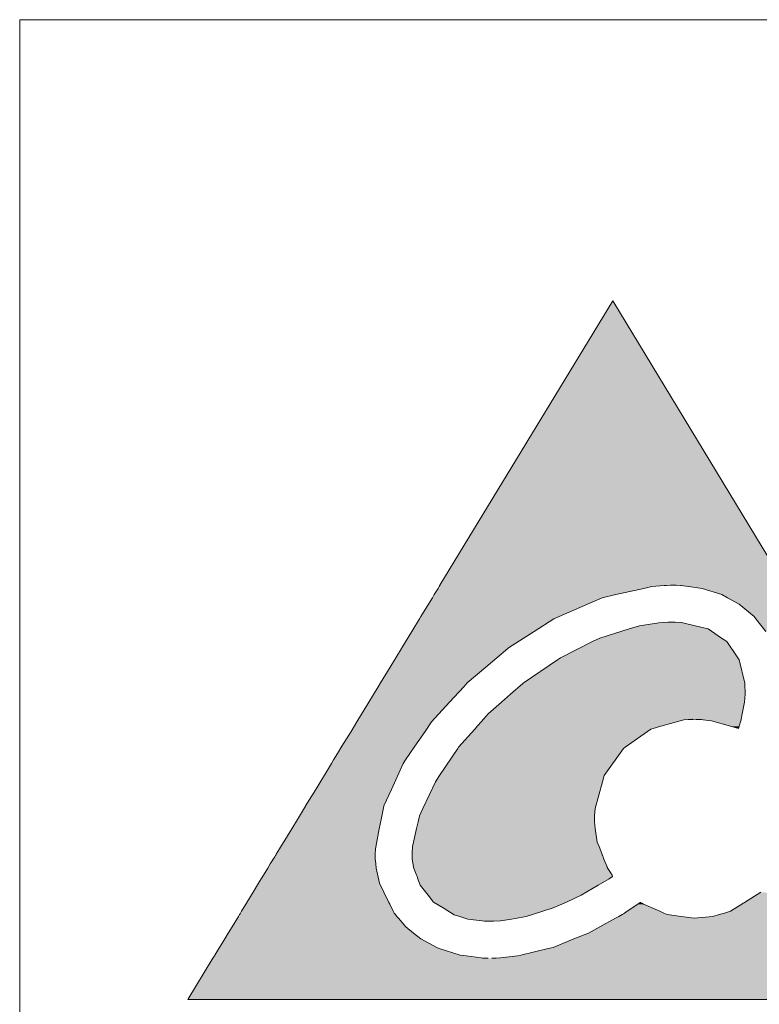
# Model space of a CAD drawing. Header units: inches. Extents: x -123 to 4816, y -2998 to 548.
# Tile 63 of 148: x 1245 to 1269, y -2841 to -2808. Entities that reach past the tile are written whole.
import ezdxf

# ---------------------------------------------------------------- set-up
doc = ezdxf.new("R2010")
doc.units = ezdxf.units.IN
doc.header["$MEASUREMENT"] = 0
doc.layers.get('0').update_dxf_attribs({"lineweight": 0})

# ---------------------------------------------------------------- blocks, each defined once
blk = doc.blocks.new('*U146')
at = {"linetype": 'Continuous'}
for p, q in [((64.3051, 93.1945), (64.1774, 93.1753)), ((64.3321, 93.1961), (64.3051, 93.1945)), ((64.3675, 93.1982), (64.3321, 93.1961)), ((64.3897, 93.1985), (64.3675, 93.1982)), ((64.394, 93.1986), (64.3897, 93.1985)), ((64.394, 93.1986), (64.394, 93.1986)), ((64.394, 93.1986), (64.3947, 93.1986)), ((64.3947, 93.1986), (64.3976, 93.1986)), ((64.3976, 93.1986), (64.3986, 93.1986)), ((64.3986, 93.1986), (64.4065, 93.1985)), ((64.4065, 93.1985), (64.4133, 93.1982)), ((64.4133, 93.1982), (64.4588, 93.1961)), ((64.4588, 93.1961), (64.4656, 93.1945)), ((64.4656, 93.1945), (64.5453, 93.1753)), ((64.1094, 93.1542), (63.916, 93.0943)), ((64.1774, 93.1753), (64.1094, 93.1542)), ((64.5453, 93.1753), (64.6328, 93.1542)), ((64.6328, 93.1542), (64.7211, 93.0943)), ((63.8681, 93.0704), (63.6552, 92.964)), ((63.916, 93.0943), (63.8681, 93.0704)), ((64.7211, 93.0943), (64.7564, 93.0704)), ((64.7564, 93.0704), (64.828, 92.964)), ((63.6358, 92.9507), (63.4089, 92.7956)), ((63.6552, 92.964), (63.6358, 92.9507)), ((64.828, 92.964), (64.837, 92.9507)), ((64.837, 92.9507), (64.8748, 92.7956)), ((63.4059, 92.7935), (63.3257, 92.7228)), ((63.4089, 92.7956), (63.4059, 92.7935)), ((64.8748, 92.7956), (64.8749, 92.7935)), ((64.8749, 92.7935), (64.8766, 92.7228)), ((63.2649, 92.6691), (63.1781, 92.5924)), ((63.3257, 92.7228), (63.2649, 92.6691)), ((64.8726, 92.6691), (64.858, 92.5924)), ((64.8766, 92.7228), (64.8726, 92.6691)), ((63.1374, 92.5464), (63.1055, 92.5104)), ((63.1435, 92.5533), (63.1374, 92.5464)), ((63.1449, 92.5549), (63.1435, 92.5533)), ((63.1456, 92.5556), (63.1449, 92.5549)), ((63.1463, 92.5565), (63.1456, 92.5556)), ((63.1464, 92.5567), (63.1463, 92.5565)), ((63.1781, 92.5924), (63.1464, 92.5567)), ((64.447, 92.5464), (64.3193, 92.5104)), ((64.4714, 92.5533), (64.447, 92.5464)), ((64.4991, 92.5549), (64.4714, 92.5533)), ((64.5124, 92.5556), (64.4991, 92.5549)), ((64.5282, 92.5565), (64.5124, 92.5556)), ((64.5302, 92.5567), (64.5282, 92.5565)), ((64.5302, 92.5567), (64.5534, 92.5565)), ((64.5534, 92.5565), (64.5718, 92.5556)), ((64.5718, 92.5556), (64.5873, 92.5549)), ((64.5873, 92.5549), (64.5997, 92.5533)), ((64.5997, 92.5533), (64.6537, 92.5464)), ((64.6537, 92.5464), (64.7796, 92.5104)), ((64.8482, 92.5464), (64.8373, 92.5104)), ((64.8503, 92.5533), (64.8482, 92.5464)), ((64.8508, 92.5549), (64.8503, 92.5533)), ((64.851, 92.5556), (64.8508, 92.5549)), ((64.8512, 92.5565), (64.851, 92.5556)), ((64.858, 92.5924), (64.8512, 92.5567)), ((64.8512, 92.5567), (64.8512, 92.5565)), ((63.0891, 92.4919), (62.9824, 92.3715)), ((63.0931, 92.4964), (63.0891, 92.4919)), ((63.1055, 92.5104), (63.0931, 92.4964)), ((64.2534, 92.4919), (64.0838, 92.3715)), ((64.2697, 92.4964), (64.2534, 92.4919)), ((64.3193, 92.5104), (64.2697, 92.4964)), ((64.8331, 92.4964), (64.7796, 92.5104)), ((64.8373, 92.5104), (64.8331, 92.4964)), ((62.9775, 92.3641), (62.8566, 92.1843)), ((62.9824, 92.3715), (62.9775, 92.3641)), ((64.0735, 92.3641), (63.9457, 92.1843)), ((64.0838, 92.3715), (64.0735, 92.3641)), ((62.8286, 92.1427), (62.7464, 91.9665)), ((62.8566, 92.1843), (62.8286, 92.1427)), ((63.934, 92.1427), (63.8843, 91.9665)), ((63.9457, 92.1843), (63.934, 92.1427)), ((62.7464, 91.9665), (62.7244, 91.9194)), ((63.8843, 91.9665), (63.8816, 91.9194)), ((62.7152, 91.8794), (62.7046, 91.8335)), ((62.7218, 91.9078), (62.7152, 91.8794)), ((62.7244, 91.9194), (62.7218, 91.9078)), ((63.8816, 91.9194), (63.8809, 91.9078)), ((63.8809, 91.9078), (63.8812, 91.8794)), ((63.8812, 91.8794), (63.8842, 91.8335)), ((62.7046, 91.8335), (62.6841, 91.7447)), ((63.8842, 91.8335), (63.8994, 91.7447)), ((62.6773, 91.7151), (62.6754, 91.6686)), ((62.6841, 91.7447), (62.6773, 91.7151)), ((63.8994, 91.7447), (63.9109, 91.7151)), ((63.9109, 91.7151), (63.9292, 91.6686)), ((62.6754, 91.6686), (62.6755, 91.6612)), ((62.6755, 91.6612), (62.6755, 91.6589)), ((62.6755, 91.6589), (62.6755, 91.6543)), ((62.6755, 91.6543), (62.6758, 91.6442)), ((62.6758, 91.6442), (62.6763, 91.6323)), ((62.6763, 91.6323), (62.6835, 91.5812)), ((63.9292, 91.6686), (63.9321, 91.6612)), ((63.9321, 91.6612), (63.933, 91.6589)), ((63.933, 91.6589), (63.9348, 91.6543)), ((63.9348, 91.6543), (63.9388, 91.6442)), ((63.9388, 91.6442), (63.9435, 91.6323)), ((63.9435, 91.6323), (63.9635, 91.5812)), ((62.6835, 91.5812), (62.684, 91.5777)), ((62.684, 91.5777), (62.6968, 91.5439)), ((63.9635, 91.5812), (63.9656, 91.5777)), ((63.9656, 91.5777), (63.9859, 91.5439)), ((62.6968, 91.5439), (62.7037, 91.5259)), ((62.7037, 91.5259), (62.7074, 91.5161)), ((62.7074, 91.5161), (62.7131, 91.501)), ((62.7131, 91.501), (62.729, 91.459)), ((63.9772, 91.501), (63.9056, 91.459)), ((64.0001, 91.5161), (63.9772, 91.501)), ((63.9859, 91.5439), (63.998, 91.5259)), ((63.998, 91.5259), (64.0001, 91.5161)), ((62.729, 91.459), (62.7815, 91.3927)), ((63.9056, 91.459), (63.7924, 91.3927)), ((62.7815, 91.3927), (62.8167, 91.3483)), ((63.7924, 91.3927), (63.6947, 91.3483)), ((62.8167, 91.3483), (62.8798, 91.3089)), ((62.8798, 91.3089), (62.9531, 91.2632)), ((63.608, 91.3089), (63.4644, 91.2632)), ((63.6947, 91.3483), (63.608, 91.3089)), ((62.9531, 91.2632), (62.9908, 91.2519)), ((62.9908, 91.2519), (63.044, 91.2359)), ((63.044, 91.2359), (63.1391, 91.2238)), ((63.3325, 91.2359), (63.2598, 91.2238)), ((63.4288, 91.2519), (63.3325, 91.2359)), ((63.4644, 91.2632), (63.4288, 91.2519)), ((63.1391, 91.2238), (63.1529, 91.2221)), ((63.1529, 91.2221), (63.1868, 91.2212)), ((63.1911, 91.2212), (63.1868, 91.2212)), ((63.1915, 91.2212), (63.1911, 91.2212)), ((63.2136, 91.2221), (63.1915, 91.2212)), ((63.2598, 91.2238), (63.2136, 91.2221))]:
    blk.add_line(p, q, dxfattribs=at)
for points in [[(64.3051, 93.1945), (64.1774, 93.1753), (64.5453, 93.1753)], [(64.3321, 93.1961), (64.3051, 93.1945), (64.4656, 93.1945)], [(64.3675, 93.1982), (64.3321, 93.1961), (64.4588, 93.1961)], [(64.3897, 93.1985), (64.3675, 93.1982), (64.4133, 93.1982)], [(64.394, 93.1986), (64.3897, 93.1985), (64.4065, 93.1985)], [(64.394, 93.1986), (64.394, 93.1986), (64.394, 93.1986)], [(64.394, 93.1986), (64.394, 93.1986), (64.3947, 93.1986)], [(64.3947, 93.1986), (64.3947, 93.1986), (64.3976, 93.1986)], [(64.3976, 93.1986), (64.3976, 93.1986), (64.3986, 93.1986)], [(64.1094, 93.1542), (63.916, 93.0943), (64.7211, 93.0943)], [(64.1774, 93.1753), (64.1094, 93.1542), (64.6328, 93.1542)], [(63.8681, 93.0704), (63.6552, 92.964), (64.828, 92.964)], [(63.916, 93.0943), (63.8681, 93.0704), (64.7564, 93.0704)], [(63.6358, 92.9507), (63.4089, 92.7956), (64.8748, 92.7956)], [(63.6552, 92.964), (63.6358, 92.9507), (64.837, 92.9507)], [(63.4059, 92.7935), (63.3257, 92.7228), (64.8766, 92.7228)], [(63.4089, 92.7956), (63.4059, 92.7935), (64.8749, 92.7935)], [(63.2649, 92.6691), (63.1781, 92.5924), (64.858, 92.5924)], [(63.3257, 92.7228), (63.2649, 92.6691), (64.8726, 92.6691)], [(63.1374, 92.5464), (63.1055, 92.5104), (64.3193, 92.5104)], [(63.1435, 92.5533), (63.1374, 92.5464), (64.447, 92.5464)], [(63.1449, 92.5549), (63.1435, 92.5533), (64.4714, 92.5533)], [(63.1456, 92.5556), (63.1449, 92.5549), (64.4991, 92.5549)], [(63.1463, 92.5565), (63.1456, 92.5556), (64.5124, 92.5556)], [(63.1464, 92.5567), (63.1463, 92.5565), (64.5282, 92.5565)], [(63.1781, 92.5924), (63.1464, 92.5567), (64.8512, 92.5567)], [(64.5302, 92.5567), (64.5534, 92.5565), (64.8512, 92.5565)], [(64.5534, 92.5565), (64.5718, 92.5556), (64.851, 92.5556)], [(64.5718, 92.5556), (64.5873, 92.5549), (64.8508, 92.5549)], [(64.5873, 92.5549), (64.5997, 92.5533), (64.8503, 92.5533)], [(64.5997, 92.5533), (64.6537, 92.5464), (64.8482, 92.5464)], [(64.6537, 92.5464), (64.7796, 92.5104), (64.8373, 92.5104)], [(63.0891, 92.4919), (62.9824, 92.3715), (64.0838, 92.3715)], [(63.0931, 92.4964), (63.0891, 92.4919), (64.2534, 92.4919)], [(63.1055, 92.5104), (63.0931, 92.4964), (64.2697, 92.4964)], [(62.9775, 92.3641), (62.8566, 92.1843), (63.9457, 92.1843)], [(62.9824, 92.3715), (62.9775, 92.3641), (64.0735, 92.3641)], [(62.8286, 92.1427), (62.7464, 91.9665), (63.8843, 91.9665)], [(62.8566, 92.1843), (62.8286, 92.1427), (63.934, 92.1427)], [(62.7464, 91.9665), (62.7244, 91.9194), (63.8816, 91.9194)], [(62.7152, 91.8794), (62.7046, 91.8335), (63.8842, 91.8335)], [(62.7218, 91.9078), (62.7152, 91.8794), (63.8812, 91.8794)], [(62.7244, 91.9194), (62.7218, 91.9078), (63.8809, 91.9078)], [(62.7046, 91.8335), (62.6841, 91.7447), (63.8994, 91.7447)], [(62.6773, 91.7151), (62.6754, 91.6686), (63.9292, 91.6686)], [(62.6841, 91.7447), (62.6773, 91.7151), (63.9109, 91.7151)], [(62.6754, 91.6686), (62.6755, 91.6612), (63.9321, 91.6612)], [(62.6755, 91.6612), (62.6755, 91.6589), (63.933, 91.6589)], [(62.6755, 91.6589), (62.6755, 91.6543), (63.9348, 91.6543)], [(62.6755, 91.6543), (62.6758, 91.6442), (63.9388, 91.6442)], [(62.6758, 91.6442), (62.6763, 91.6323), (63.9435, 91.6323)], [(62.6763, 91.6323), (62.6835, 91.5812), (63.9635, 91.5812)], [(62.6835, 91.5812), (62.684, 91.5777), (63.9656, 91.5777)], [(62.684, 91.5777), (62.6968, 91.5439), (63.9859, 91.5439)], [(62.6968, 91.5439), (62.7037, 91.5259), (63.998, 91.5259)], [(62.7037, 91.5259), (62.7074, 91.5161), (64.0001, 91.5161)], [(62.7074, 91.5161), (62.7131, 91.501), (63.9772, 91.501)], [(62.7131, 91.501), (62.729, 91.459), (63.9056, 91.459)], [(62.729, 91.459), (62.7815, 91.3927), (63.7924, 91.3927)], [(62.7815, 91.3927), (62.8167, 91.3483), (63.6947, 91.3483)], [(62.8167, 91.3483), (62.8798, 91.3089), (63.608, 91.3089)], [(62.8798, 91.3089), (62.9531, 91.2632), (63.4644, 91.2632)], [(62.9531, 91.2632), (62.9908, 91.2519), (63.4288, 91.2519)], [(62.9908, 91.2519), (63.044, 91.2359), (63.3325, 91.2359)], [(63.044, 91.2359), (63.1391, 91.2238), (63.2598, 91.2238)], [(63.1391, 91.2238), (63.1529, 91.2221), (63.2136, 91.2221)], [(63.1529, 91.2221), (63.1868, 91.2212), (63.1915, 91.2212)]]:
    blk.add_solid(points, dxfattribs=at)
at = {"linetype": 'Continuous', "extrusion": (0, 0, -1)}
for points in [[(-64.3051, 93.1945), (-64.4656, 93.1945), (-64.5453, 93.1753)], [(-64.3321, 93.1961), (-64.4588, 93.1961), (-64.4656, 93.1945)], [(-64.3675, 93.1982), (-64.4133, 93.1982), (-64.4588, 93.1961)], [(-64.3897, 93.1985), (-64.4065, 93.1985), (-64.4133, 93.1982)], [(-64.394, 93.1986), (-64.3986, 93.1986), (-64.4065, 93.1985)], [(-64.1094, 93.1542), (-64.6328, 93.1542), (-64.7211, 93.0943)], [(-64.1774, 93.1753), (-64.5453, 93.1753), (-64.6328, 93.1542)], [(-63.8681, 93.0704), (-64.7564, 93.0704), (-64.828, 92.964)], [(-63.916, 93.0943), (-64.7211, 93.0943), (-64.7564, 93.0704)], [(-63.6358, 92.9507), (-64.837, 92.9507), (-64.8748, 92.7956)], [(-63.6552, 92.964), (-64.828, 92.964), (-64.837, 92.9507)], [(-63.4059, 92.7935), (-64.8749, 92.7935), (-64.8766, 92.7228)], [(-63.4089, 92.7956), (-64.8748, 92.7956), (-64.8749, 92.7935)], [(-63.2649, 92.6691), (-64.8726, 92.6691), (-64.858, 92.5924)], [(-63.3257, 92.7228), (-64.8766, 92.7228), (-64.8726, 92.6691)], [(-63.1374, 92.5464), (-64.447, 92.5464), (-64.3193, 92.5104)], [(-63.1435, 92.5533), (-64.4714, 92.5533), (-64.447, 92.5464)], [(-63.1449, 92.5549), (-64.4991, 92.5549), (-64.4714, 92.5533)], [(-63.1456, 92.5556), (-64.5124, 92.5556), (-64.4991, 92.5549)], [(-63.1463, 92.5565), (-64.5282, 92.5565), (-64.5124, 92.5556)], [(-63.1464, 92.5567), (-64.5302, 92.5567), (-64.5282, 92.5565)], [(-63.1781, 92.5924), (-64.858, 92.5924), (-64.8512, 92.5567)], [(-64.5302, 92.5567), (-64.8512, 92.5567), (-64.8512, 92.5565)], [(-64.5534, 92.5565), (-64.8512, 92.5565), (-64.851, 92.5556)], [(-64.5718, 92.5556), (-64.851, 92.5556), (-64.8508, 92.5549)], [(-64.5873, 92.5549), (-64.8508, 92.5549), (-64.8503, 92.5533)], [(-64.5997, 92.5533), (-64.8503, 92.5533), (-64.8482, 92.5464)], [(-64.6537, 92.5464), (-64.8482, 92.5464), (-64.8373, 92.5104)], [(-63.0891, 92.4919), (-64.2534, 92.4919), (-64.0838, 92.3715)], [(-63.0931, 92.4964), (-64.2697, 92.4964), (-64.2534, 92.4919)], [(-63.1055, 92.5104), (-64.3193, 92.5104), (-64.2697, 92.4964)], [(-64.7796, 92.5104), (-64.8373, 92.5104), (-64.8331, 92.4964)], [(-62.9775, 92.3641), (-64.0735, 92.3641), (-63.9457, 92.1843)], [(-62.9824, 92.3715), (-64.0838, 92.3715), (-64.0735, 92.3641)], [(-62.8286, 92.1427), (-63.934, 92.1427), (-63.8843, 91.9665)], [(-62.8566, 92.1843), (-63.9457, 92.1843), (-63.934, 92.1427)], [(-62.7464, 91.9665), (-63.8843, 91.9665), (-63.8816, 91.9194)], [(-62.7152, 91.8794), (-63.8812, 91.8794), (-63.8842, 91.8335)], [(-62.7218, 91.9078), (-63.8809, 91.9078), (-63.8812, 91.8794)], [(-62.7244, 91.9194), (-63.8816, 91.9194), (-63.8809, 91.9078)], [(-62.7046, 91.8335), (-63.8842, 91.8335), (-63.8994, 91.7447)], [(-62.6773, 91.7151), (-63.9109, 91.7151), (-63.9292, 91.6686)], [(-62.6841, 91.7447), (-63.8994, 91.7447), (-63.9109, 91.7151)], [(-62.6754, 91.6686), (-63.9292, 91.6686), (-63.9321, 91.6612)], [(-62.6755, 91.6612), (-63.9321, 91.6612), (-63.933, 91.6589)], [(-62.6755, 91.6589), (-63.933, 91.6589), (-63.9348, 91.6543)], [(-62.6755, 91.6543), (-63.9348, 91.6543), (-63.9388, 91.6442)], [(-62.6758, 91.6442), (-63.9388, 91.6442), (-63.9435, 91.6323)], [(-62.6763, 91.6323), (-63.9435, 91.6323), (-63.9635, 91.5812)], [(-62.6835, 91.5812), (-63.9635, 91.5812), (-63.9656, 91.5777)], [(-62.684, 91.5777), (-63.9656, 91.5777), (-63.9859, 91.5439)], [(-62.6968, 91.5439), (-63.9859, 91.5439), (-63.998, 91.5259)], [(-62.7037, 91.5259), (-63.998, 91.5259), (-64.0001, 91.5161)], [(-62.7074, 91.5161), (-64.0001, 91.5161), (-63.9772, 91.501)], [(-62.7131, 91.501), (-63.9772, 91.501), (-63.9056, 91.459)], [(-62.729, 91.459), (-63.9056, 91.459), (-63.7924, 91.3927)], [(-62.7815, 91.3927), (-63.7924, 91.3927), (-63.6947, 91.3483)], [(-62.8167, 91.3483), (-63.6947, 91.3483), (-63.608, 91.3089)], [(-62.8798, 91.3089), (-63.608, 91.3089), (-63.4644, 91.2632)], [(-62.9531, 91.2632), (-63.4644, 91.2632), (-63.4288, 91.2519)], [(-62.9908, 91.2519), (-63.4288, 91.2519), (-63.3325, 91.2359)], [(-63.044, 91.2359), (-63.3325, 91.2359), (-63.2598, 91.2238)], [(-63.1391, 91.2238), (-63.2598, 91.2238), (-63.2136, 91.2221)], [(-63.1529, 91.2221), (-63.2136, 91.2221), (-63.1915, 91.2212)], [(-63.1868, 91.2212), (-63.1915, 91.2212), (-63.1911, 91.2212)]]:
    blk.add_solid(points, dxfattribs=at)
blk = doc.blocks.new('*U147')
at = {"linetype": 'Continuous'}
for p, q in [((64.0027, 95.3234), (62.8588, 93.4431)), ((65.1409, 93.4431), (64.0027, 95.3234)), ((62.8577, 93.4414), (62.8537, 93.4348)), ((62.858, 93.4419), (62.8577, 93.4414)), ((62.8586, 93.4428), (62.858, 93.4419)), ((62.8587, 93.4429), (62.8586, 93.4429)), ((62.8586, 93.4429), (62.8586, 93.4428)), ((62.8588, 93.4431), (62.8587, 93.4431)), ((62.8587, 93.4431), (62.8587, 93.443)), ((62.8587, 93.443), (62.8587, 93.4429)), ((62.8588, 93.4431), (62.8588, 93.4431)), ((64.3421, 93.4414), (64.2596, 93.4348)), ((64.3576, 93.4419), (64.3421, 93.4414)), ((64.3834, 93.4428), (64.3576, 93.4419)), ((64.3918, 93.4429), (64.3834, 93.4428)), ((64.3924, 93.4429), (64.3918, 93.4429)), ((64.3938, 93.443), (64.3924, 93.4429)), ((64.3955, 93.4431), (64.3938, 93.443)), ((64.3973, 93.4431), (64.3955, 93.4431)), ((64.3984, 93.4431), (64.3973, 93.4431)), ((64.3984, 93.4431), (64.3998, 93.4431)), ((64.3998, 93.4431), (64.4115, 93.4431)), ((64.4115, 93.4431), (64.4129, 93.443)), ((64.4129, 93.443), (64.4155, 93.4429)), ((64.4155, 93.4429), (64.4172, 93.4429)), ((64.4172, 93.4429), (64.4213, 93.4428)), ((64.4213, 93.4428), (64.4492, 93.4419)), ((64.4492, 93.4419), (64.453, 93.4414)), ((64.453, 93.4414), (64.5026, 93.4348)), ((62.8212, 93.3813), (62.8087, 93.3608)), ((62.8464, 93.4228), (62.8212, 93.3813)), ((62.8537, 93.4348), (62.8464, 93.4228)), ((64.0224, 93.3813), (63.9311, 93.3608)), ((64.2062, 93.4228), (64.0224, 93.3813)), ((64.2596, 93.4348), (64.2062, 93.4228)), ((64.5026, 93.4348), (64.5928, 93.4228)), ((64.5928, 93.4228), (64.7231, 93.3813)), ((64.7231, 93.3813), (64.761, 93.3608)), ((62.7832, 93.3188), (62.7331, 93.2366)), ((62.8087, 93.3608), (62.7832, 93.3188)), ((63.8356, 93.3188), (63.6482, 93.2366)), ((63.9311, 93.3608), (63.8356, 93.3188)), ((64.761, 93.3608), (64.8382, 93.3188)), ((64.8382, 93.3188), (64.9358, 93.2366)), ((62.7236, 93.2209), (62.6729, 93.1376)), ((62.7331, 93.2366), (62.7236, 93.2209)), ((63.6124, 93.2209), (63.4823, 93.1376)), ((63.6482, 93.2366), (63.6124, 93.2209)), ((64.9358, 93.2366), (64.9482, 93.2209)), ((64.9482, 93.2209), (65.0137, 93.1376)), ((62.6729, 93.1376), (62.6067, 93.0288)), ((63.4823, 93.1376), (63.3123, 93.0288)), ((62.6045, 93.0252), (62.5298, 92.9023)), ((62.6067, 93.0288), (62.6045, 93.0252)), ((63.308, 93.0252), (63.1629, 92.9023)), ((63.3123, 93.0288), (63.308, 93.0252)), ((62.5298, 92.9023), (62.4664, 92.7981)), ((63.1629, 92.9023), (63.0398, 92.7981)), ((62.4664, 92.7981), (62.4504, 92.7718)), ((63.0398, 92.7981), (63.0158, 92.7718)), ((62.4504, 92.7718), (62.3883, 92.6698)), ((63.0158, 92.7718), (62.9229, 92.6698)), ((62.3883, 92.6698), (62.309, 92.5394)), ((62.9229, 92.6698), (62.8041, 92.5394)), ((62.309, 92.5394), (62.2709, 92.4768)), ((62.8041, 92.5394), (62.7612, 92.4768)), ((62.2709, 92.4768), (62.2112, 92.3787)), ((62.7612, 92.4768), (62.694, 92.3787)), ((62.2112, 92.3787), (62.1816, 92.33)), ((62.694, 92.3787), (62.6606, 92.33)), ((62.1558, 92.2876), (62.1416, 92.2643)), ((62.1816, 92.33), (62.1558, 92.2876)), ((62.6316, 92.2876), (62.6157, 92.2643)), ((62.6606, 92.33), (62.6316, 92.2876)), ((62.1416, 92.2643), (62.0375, 92.0931)), ((62.6157, 92.2643), (62.5381, 92.0931)), ((62.0375, 92.0931), (61.9708, 91.9836)), ((62.5381, 92.0931), (62.4884, 91.9836)), ((61.9695, 91.9814), (61.9361, 91.9265)), ((61.9708, 91.9836), (61.9695, 91.9814)), ((62.4874, 91.9814), (62.4767, 91.9265)), ((62.4884, 91.9836), (62.4874, 91.9814)), ((61.917, 91.8951), (61.8787, 91.8321)), ((61.9361, 91.9265), (61.917, 91.8951)), ((62.4705, 91.8951), (62.4582, 91.8321)), ((62.4767, 91.9265), (62.4705, 91.8951)), ((61.8787, 91.8321), (61.8053, 91.7115)), ((62.4582, 91.8321), (62.4345, 91.7115)), ((61.7978, 91.6992), (61.7767, 91.6644)), ((61.8053, 91.7115), (61.7978, 91.6992)), ((62.4321, 91.6992), (62.431, 91.6644)), ((62.4345, 91.7115), (62.4321, 91.6992)), ((61.7495, 91.6197), (61.7375, 91.6)), ((61.757, 91.6321), (61.7495, 91.6197)), ((61.7662, 91.6473), (61.757, 91.6321)), ((61.771, 91.6551), (61.7662, 91.6473)), ((61.7735, 91.6592), (61.771, 91.6551)), ((61.7747, 91.6612), (61.7735, 91.6592)), ((61.7767, 91.6644), (61.7747, 91.6612)), ((62.431, 91.6644), (62.431, 91.6612)), ((62.431, 91.6612), (62.431, 91.6592)), ((62.431, 91.6592), (62.431, 91.6551)), ((62.431, 91.6551), (62.4311, 91.6473)), ((62.4311, 91.6473), (62.4316, 91.6321)), ((62.4316, 91.6321), (62.4323, 91.6197)), ((62.4323, 91.6197), (62.4342, 91.6)), ((61.7203, 91.5717), (61.6602, 91.4729)), ((61.7375, 91.6), (61.7203, 91.5717)), ((62.4342, 91.6), (62.437, 91.5717)), ((62.437, 91.5717), (62.4588, 91.4729)), ((61.6602, 91.4729), (61.6234, 91.4125)), ((62.4588, 91.4729), (62.4886, 91.4125)), ((61.6234, 91.4125), (61.5826, 91.3454)), ((62.4886, 91.4125), (62.5217, 91.3454)), ((64.9806, 91.4125), (64.873, 91.3454)), ((61.5755, 91.3337), (61.5472, 91.2873)), ((61.5794, 91.3401), (61.5755, 91.3337)), ((61.5797, 91.3407), (61.5794, 91.3401)), ((61.5814, 91.3434), (61.5797, 91.3407)), ((61.5822, 91.3448), (61.5814, 91.3434)), ((61.5826, 91.3454), (61.5822, 91.3448)), ((62.5217, 91.3454), (62.522, 91.3448)), ((62.522, 91.3448), (62.5227, 91.3434)), ((62.5227, 91.3434), (62.524, 91.3407)), ((62.524, 91.3407), (62.5243, 91.3401)), ((62.5243, 91.3401), (62.5274, 91.3337)), ((62.5274, 91.3337), (62.5504, 91.2873)), ((64.1674, 91.3337), (64.097, 91.2873)), ((64.177, 91.3401), (64.1674, 91.3337)), ((64.1779, 91.3407), (64.177, 91.3401)), ((64.1815, 91.3434), (64.1779, 91.3407)), ((64.1833, 91.3448), (64.1815, 91.3434)), ((64.1842, 91.3454), (64.1833, 91.3448)), ((64.1853, 91.3448), (64.1842, 91.3454)), ((64.1853, 91.3448), (64.1876, 91.3434)), ((64.1876, 91.3434), (64.1921, 91.3407)), ((64.1921, 91.3407), (64.1932, 91.3401)), ((64.1932, 91.3401), (64.204, 91.3337)), ((64.204, 91.3337), (64.3123, 91.2873)), ((64.8543, 91.3337), (64.7797, 91.2873)), ((64.8644, 91.3401), (64.8543, 91.3337)), ((64.8654, 91.3407), (64.8644, 91.3401)), ((64.8698, 91.3434), (64.8654, 91.3407)), ((64.8719, 91.3448), (64.8698, 91.3434)), ((64.873, 91.3454), (64.8719, 91.3448)), ((61.5195, 91.2416), (61.4845, 91.1842)), ((61.5266, 91.2534), (61.5195, 91.2416)), ((61.5342, 91.2658), (61.5266, 91.2534)), ((61.5371, 91.2706), (61.5342, 91.2658)), ((61.5402, 91.2756), (61.5371, 91.2706)), ((61.5472, 91.2873), (61.5402, 91.2756)), ((62.5504, 91.2873), (62.5561, 91.2756)), ((62.5561, 91.2756), (62.5604, 91.2706)), ((62.5604, 91.2706), (62.5644, 91.2658)), ((62.5644, 91.2658), (62.575, 91.2534)), ((62.575, 91.2534), (62.5851, 91.2416)), ((62.5851, 91.2416), (62.634, 91.1842)), ((64.0194, 91.2416), (63.9156, 91.1842)), ((64.0407, 91.2534), (64.0194, 91.2416)), ((64.0631, 91.2658), (64.0407, 91.2534)), ((64.0717, 91.2706), (64.0631, 91.2658)), ((64.0794, 91.2756), (64.0717, 91.2706)), ((64.097, 91.2873), (64.0794, 91.2756)), ((64.3123, 91.2873), (64.3393, 91.2756)), ((64.3393, 91.2756), (64.3512, 91.2706)), ((64.3512, 91.2706), (64.3622, 91.2658)), ((64.3622, 91.2658), (64.4528, 91.2534)), ((64.4528, 91.2534), (64.5387, 91.2416)), ((64.6631, 91.2534), (64.5387, 91.2416)), ((64.7059, 91.2658), (64.6631, 91.2534)), ((64.7222, 91.2706), (64.7059, 91.2658)), ((64.7397, 91.2756), (64.7222, 91.2706)), ((64.7797, 91.2873), (64.7397, 91.2756)), ((61.4845, 91.1842), (61.4595, 91.1431)), ((62.634, 91.1842), (62.6849, 91.1431)), ((63.9156, 91.1842), (63.8413, 91.1431)), ((61.4359, 91.1042), (61.402, 91.0486)), ((61.4595, 91.1431), (61.4359, 91.1042)), ((62.6849, 91.1431), (62.733, 91.1042)), ((62.733, 91.1042), (62.8374, 91.0486)), ((63.7451, 91.1042), (63.6075, 91.0486)), ((63.8413, 91.1431), (63.7451, 91.1042)), ((61.397, 91.0403), (61.3705, 90.9967)), ((61.402, 91.0486), (61.397, 91.0403)), ((62.8374, 91.0486), (62.8529, 91.0403)), ((62.8529, 91.0403), (62.993, 90.9967)), ((63.5735, 91.0403), (63.3944, 90.9967)), ((63.6075, 91.0486), (63.5735, 91.0403)), ((61.3584, 90.9768), (61.1923, 90.7039)), ((61.3587, 90.9774), (61.3584, 90.9769)), ((61.3584, 90.9769), (61.3584, 90.9769)), ((61.3584, 90.9769), (61.3584, 90.9768)), ((61.359, 90.9779), (61.3587, 90.9774)), ((61.3598, 90.9791), (61.359, 90.9779)), ((61.3675, 90.9919), (61.3598, 90.9791)), ((61.3705, 90.9967), (61.3675, 90.9919)), ((62.993, 90.9967), (63.0313, 90.9919)), ((63.0313, 90.9919), (63.1324, 90.9791)), ((63.1324, 90.9791), (63.142, 90.9779)), ((63.142, 90.9779), (63.1537, 90.9774)), ((63.1537, 90.9774), (63.1768, 90.9769)), ((63.1768, 90.9769), (63.1774, 90.9769)), ((63.203, 90.9769), (63.201, 90.9769)), ((63.2164, 90.9774), (63.203, 90.9769)), ((63.2285, 90.9779), (63.2164, 90.9774)), ((63.2598, 90.9791), (63.2285, 90.9779)), ((63.3746, 90.9919), (63.2598, 90.9791)), ((63.3944, 90.9967), (63.3746, 90.9919)), ((61.1923, 90.7039), (66.7991, 90.7039))]:
    blk.add_line(p, q, dxfattribs=at)
for points in [[(64.0027, 95.3234), (62.8588, 93.4431), (65.1409, 93.4431)], [(62.8577, 93.4414), (62.8537, 93.4348), (64.2596, 93.4348)], [(62.858, 93.4419), (62.8577, 93.4414), (64.3421, 93.4414)], [(62.8586, 93.4428), (62.858, 93.4419), (64.3576, 93.4419)], [(62.8587, 93.4429), (62.8586, 93.4429), (64.3918, 93.4429)], [(62.8586, 93.4429), (62.8586, 93.4428), (64.3834, 93.4428)], [(62.8588, 93.4431), (62.8587, 93.4431), (64.3955, 93.4431)], [(62.8587, 93.4431), (62.8587, 93.443), (64.3938, 93.443)], [(62.8587, 93.443), (62.8587, 93.4429), (64.3924, 93.4429)], [(62.8588, 93.4431), (62.8588, 93.4431), (64.3973, 93.4431)], [(64.3984, 93.4431), (64.3998, 93.4431), (65.1409, 93.4431)], [(64.3998, 93.4431), (64.4115, 93.4431), (65.1409, 93.4431)], [(64.4115, 93.4431), (64.4129, 93.443), (65.141, 93.443)], [(64.4129, 93.443), (64.4155, 93.4429), (65.141, 93.4429)], [(64.4155, 93.4429), (64.4172, 93.4429), (65.1411, 93.4429)], [(64.4172, 93.4429), (64.4213, 93.4428), (65.1411, 93.4428)], [(64.4213, 93.4428), (64.4492, 93.4419), (65.1416, 93.4419)], [(64.4492, 93.4419), (64.453, 93.4414), (65.142, 93.4414)], [(64.453, 93.4414), (64.5026, 93.4348), (65.1459, 93.4348)], [(62.8212, 93.3813), (62.8087, 93.3608), (63.9311, 93.3608)], [(62.8464, 93.4228), (62.8212, 93.3813), (64.0224, 93.3813)], [(62.8537, 93.4348), (62.8464, 93.4228), (64.2062, 93.4228)], [(64.5026, 93.4348), (64.5928, 93.4228), (65.1532, 93.4228)], [(64.5928, 93.4228), (64.7231, 93.3813), (65.1783, 93.3813)], [(64.7231, 93.3813), (64.761, 93.3608), (65.1908, 93.3608)], [(62.7832, 93.3188), (62.7331, 93.2366), (63.6482, 93.2366)], [(62.8087, 93.3608), (62.7832, 93.3188), (63.8356, 93.3188)], [(64.761, 93.3608), (64.8382, 93.3188), (65.2161, 93.3188)], [(64.8382, 93.3188), (64.9358, 93.2366), (65.2659, 93.2366)], [(62.7236, 93.2209), (62.6729, 93.1376), (63.4823, 93.1376)], [(62.7331, 93.2366), (62.7236, 93.2209), (63.6124, 93.2209)], [(64.9358, 93.2366), (64.9482, 93.2209), (65.2755, 93.2209)], [(64.9482, 93.2209), (65.0137, 93.1376), (65.3258, 93.1376)], [(62.6729, 93.1376), (62.6067, 93.0288), (63.3123, 93.0288)], [(62.6045, 93.0252), (62.5298, 92.9023), (63.1629, 92.9023)], [(62.6067, 93.0288), (62.6045, 93.0252), (63.308, 93.0252)], [(62.5298, 92.9023), (62.4664, 92.7981), (63.0398, 92.7981)], [(62.4664, 92.7981), (62.4504, 92.7718), (63.0158, 92.7718)], [(62.4504, 92.7718), (62.3883, 92.6698), (62.9229, 92.6698)], [(62.3883, 92.6698), (62.309, 92.5394), (62.8041, 92.5394)], [(62.309, 92.5394), (62.2709, 92.4768), (62.7612, 92.4768)], [(62.2709, 92.4768), (62.2112, 92.3787), (62.694, 92.3787)], [(62.2112, 92.3787), (62.1816, 92.33), (62.6606, 92.33)], [(62.1558, 92.2876), (62.1416, 92.2643), (62.6157, 92.2643)], [(62.1816, 92.33), (62.1558, 92.2876), (62.6316, 92.2876)], [(62.1416, 92.2643), (62.0375, 92.0931), (62.5381, 92.0931)], [(62.0375, 92.0931), (61.9708, 91.9836), (62.4884, 91.9836)], [(61.9695, 91.9814), (61.9361, 91.9265), (62.4767, 91.9265)], [(61.9708, 91.9836), (61.9695, 91.9814), (62.4874, 91.9814)], [(61.917, 91.8951), (61.8787, 91.8321), (62.4582, 91.8321)], [(61.9361, 91.9265), (61.917, 91.8951), (62.4705, 91.8951)], [(61.8787, 91.8321), (61.8053, 91.7115), (62.4345, 91.7115)], [(61.7978, 91.6992), (61.7767, 91.6644), (62.431, 91.6644)], [(61.8053, 91.7115), (61.7978, 91.6992), (62.4321, 91.6992)], [(61.7495, 91.6197), (61.7375, 91.6), (62.4342, 91.6)], [(61.757, 91.6321), (61.7495, 91.6197), (62.4323, 91.6197)], [(61.7662, 91.6473), (61.757, 91.6321), (62.4316, 91.6321)], [(61.771, 91.6551), (61.7662, 91.6473), (62.4311, 91.6473)], [(61.7735, 91.6592), (61.771, 91.6551), (62.431, 91.6551)], [(61.7747, 91.6612), (61.7735, 91.6592), (62.431, 91.6592)], [(61.7767, 91.6644), (61.7747, 91.6612), (62.431, 91.6612)], [(61.7203, 91.5717), (61.6602, 91.4729), (62.4588, 91.4729)], [(61.7375, 91.6), (61.7203, 91.5717), (62.437, 91.5717)], [(61.6602, 91.4729), (61.6234, 91.4125), (62.4886, 91.4125)], [(61.6234, 91.4125), (61.5826, 91.3454), (62.5217, 91.3454)], [(64.9806, 91.4125), (64.873, 91.3454), (66.4107, 91.3454)], [(61.5755, 91.3337), (61.5472, 91.2873), (62.5504, 91.2873)], [(61.5794, 91.3401), (61.5755, 91.3337), (62.5274, 91.3337)], [(61.5797, 91.3407), (61.5794, 91.3401), (62.5243, 91.3401)], [(61.5814, 91.3434), (61.5797, 91.3407), (62.524, 91.3407)], [(61.5822, 91.3448), (61.5814, 91.3434), (62.5227, 91.3434)], [(61.5826, 91.3454), (61.5822, 91.3448), (62.522, 91.3448)], [(64.1674, 91.3337), (64.097, 91.2873), (64.3123, 91.2873)], [(64.177, 91.3401), (64.1674, 91.3337), (64.204, 91.3337)], [(64.1779, 91.3407), (64.177, 91.3401), (64.1932, 91.3401)], [(64.1815, 91.3434), (64.1779, 91.3407), (64.1921, 91.3407)], [(64.1833, 91.3448), (64.1815, 91.3434), (64.1876, 91.3434)], [(64.1842, 91.3454), (64.1833, 91.3448), (64.1853, 91.3448)], [(64.8543, 91.3337), (64.7797, 91.2873), (66.4459, 91.2873)], [(64.8644, 91.3401), (64.8543, 91.3337), (66.4178, 91.3337)], [(64.8654, 91.3407), (64.8644, 91.3401), (66.414, 91.3401)], [(64.8698, 91.3434), (64.8654, 91.3407), (66.4136, 91.3407)], [(64.8719, 91.3448), (64.8698, 91.3434), (66.4119, 91.3434)], [(64.873, 91.3454), (64.8719, 91.3448), (66.4111, 91.3448)], [(61.5195, 91.2416), (61.4845, 91.1842), (62.634, 91.1842)], [(61.5266, 91.2534), (61.5195, 91.2416), (62.5851, 91.2416)], [(61.5342, 91.2658), (61.5266, 91.2534), (62.575, 91.2534)], [(61.5371, 91.2706), (61.5342, 91.2658), (62.5644, 91.2658)], [(61.5402, 91.2756), (61.5371, 91.2706), (62.5604, 91.2706)], [(61.5472, 91.2873), (61.5402, 91.2756), (62.5561, 91.2756)], [(64.0194, 91.2416), (63.9156, 91.1842), (66.5083, 91.1842)], [(64.0407, 91.2534), (64.0194, 91.2416), (64.5387, 91.2416)], [(64.0631, 91.2658), (64.0407, 91.2534), (64.4528, 91.2534)], [(64.0717, 91.2706), (64.0631, 91.2658), (64.3622, 91.2658)], [(64.0794, 91.2756), (64.0717, 91.2706), (64.3512, 91.2706)], [(64.097, 91.2873), (64.0794, 91.2756), (64.3393, 91.2756)], [(64.6631, 91.2534), (64.5387, 91.2416), (66.4735, 91.2416)], [(64.7059, 91.2658), (64.6631, 91.2534), (66.4664, 91.2534)], [(64.7222, 91.2706), (64.7059, 91.2658), (66.4589, 91.2658)], [(64.7397, 91.2756), (64.7222, 91.2706), (66.456, 91.2706)], [(64.7797, 91.2873), (64.7397, 91.2756), (66.453, 91.2756)], [(61.4845, 91.1842), (61.4595, 91.1431), (62.6849, 91.1431)], [(63.9156, 91.1842), (63.8413, 91.1431), (66.5332, 91.1431)], [(61.4359, 91.1042), (61.402, 91.0486), (62.8374, 91.0486)], [(61.4595, 91.1431), (61.4359, 91.1042), (62.733, 91.1042)], [(63.7451, 91.1042), (63.6075, 91.0486), (66.5904, 91.0486)], [(63.8413, 91.1431), (63.7451, 91.1042), (66.5567, 91.1042)], [(61.397, 91.0403), (61.3705, 90.9967), (62.993, 90.9967)], [(61.402, 91.0486), (61.397, 91.0403), (62.8529, 91.0403)], [(63.5735, 91.0403), (63.3944, 90.9967), (66.6218, 90.9967)], [(63.6075, 91.0486), (63.5735, 91.0403), (66.5954, 91.0403)], [(61.3584, 90.9768), (61.1923, 90.7039), (66.7991, 90.7039)], [(61.3587, 90.9774), (61.3584, 90.9769), (63.1768, 90.9769)], [(61.3584, 90.9769), (61.3584, 90.9769), (63.1774, 90.9769)], [(61.3584, 90.9769), (61.3584, 90.9768), (63.1893, 90.9768)], [(61.359, 90.9779), (61.3587, 90.9774), (63.1537, 90.9774)], [(61.3598, 90.9791), (61.359, 90.9779), (63.142, 90.9779)], [(61.3675, 90.9919), (61.3598, 90.9791), (63.1324, 90.9791)], [(61.3705, 90.9967), (61.3675, 90.9919), (63.0313, 90.9919)], [(63.201, 90.9769), (63.1893, 90.9768), (66.6338, 90.9768)], [(63.203, 90.9769), (63.201, 90.9769), (66.6338, 90.9769)], [(63.2164, 90.9774), (63.203, 90.9769), (66.6338, 90.9769)], [(63.2285, 90.9779), (63.2164, 90.9774), (66.6335, 90.9774)], [(63.2598, 90.9791), (63.2285, 90.9779), (66.6332, 90.9779)], [(63.3746, 90.9919), (63.2598, 90.9791), (66.6324, 90.9791)], [(63.3944, 90.9967), (63.3746, 90.9919), (66.6247, 90.9919)], [(61.1923, 90.7039), (61.1923, 90.7039), (66.7991, 90.7039)]]:
    blk.add_solid(points, dxfattribs=at)
at = {"linetype": 'Continuous', "extrusion": (0, 0, -1)}
for points in [[(-62.8577, 93.4414), (-64.3421, 93.4414), (-64.2596, 93.4348)], [(-62.858, 93.4419), (-64.3576, 93.4419), (-64.3421, 93.4414)], [(-62.8586, 93.4429), (-64.3918, 93.4429), (-64.3834, 93.4428)], [(-62.8586, 93.4428), (-64.3834, 93.4428), (-64.3576, 93.4419)], [(-62.8587, 93.4431), (-64.3955, 93.4431), (-64.3938, 93.443)], [(-62.8587, 93.443), (-64.3938, 93.443), (-64.3924, 93.4429)], [(-62.8587, 93.4429), (-64.3924, 93.4429), (-64.3918, 93.4429)], [(-62.8588, 93.4431), (-64.3984, 93.4431), (-64.3973, 93.4431)], [(-62.8588, 93.4431), (-64.3973, 93.4431), (-64.3955, 93.4431)], [(-64.3984, 93.4431), (-65.1409, 93.4431), (-65.1409, 93.4431)], [(-64.3998, 93.4431), (-65.1409, 93.4431), (-65.1409, 93.4431)], [(-64.4115, 93.4431), (-65.1409, 93.4431), (-65.141, 93.443)], [(-64.4129, 93.443), (-65.141, 93.443), (-65.141, 93.4429)], [(-64.4155, 93.4429), (-65.141, 93.4429), (-65.1411, 93.4429)], [(-64.4172, 93.4429), (-65.1411, 93.4429), (-65.1411, 93.4428)], [(-64.4213, 93.4428), (-65.1411, 93.4428), (-65.1416, 93.4419)], [(-64.4492, 93.4419), (-65.1416, 93.4419), (-65.142, 93.4414)], [(-64.453, 93.4414), (-65.142, 93.4414), (-65.1459, 93.4348)], [(-62.8212, 93.3813), (-64.0224, 93.3813), (-63.9311, 93.3608)], [(-62.8464, 93.4228), (-64.2062, 93.4228), (-64.0224, 93.3813)], [(-62.8537, 93.4348), (-64.2596, 93.4348), (-64.2062, 93.4228)], [(-64.5026, 93.4348), (-65.1459, 93.4348), (-65.1532, 93.4228)], [(-64.5928, 93.4228), (-65.1532, 93.4228), (-65.1783, 93.3813)], [(-64.7231, 93.3813), (-65.1783, 93.3813), (-65.1908, 93.3608)], [(-62.7832, 93.3188), (-63.8356, 93.3188), (-63.6482, 93.2366)], [(-62.8087, 93.3608), (-63.9311, 93.3608), (-63.8356, 93.3188)], [(-64.761, 93.3608), (-65.1908, 93.3608), (-65.2161, 93.3188)], [(-64.8382, 93.3188), (-65.2161, 93.3188), (-65.2659, 93.2366)], [(-62.7236, 93.2209), (-63.6124, 93.2209), (-63.4823, 93.1376)], [(-62.7331, 93.2366), (-63.6482, 93.2366), (-63.6124, 93.2209)], [(-64.9358, 93.2366), (-65.2659, 93.2366), (-65.2755, 93.2209)], [(-64.9482, 93.2209), (-65.2755, 93.2209), (-65.3258, 93.1376)], [(-62.6729, 93.1376), (-63.4823, 93.1376), (-63.3123, 93.0288)], [(-62.6045, 93.0252), (-63.308, 93.0252), (-63.1629, 92.9023)], [(-62.6067, 93.0288), (-63.3123, 93.0288), (-63.308, 93.0252)], [(-62.5298, 92.9023), (-63.1629, 92.9023), (-63.0398, 92.7981)], [(-62.4664, 92.7981), (-63.0398, 92.7981), (-63.0158, 92.7718)], [(-62.4504, 92.7718), (-63.0158, 92.7718), (-62.9229, 92.6698)], [(-62.3883, 92.6698), (-62.9229, 92.6698), (-62.8041, 92.5394)], [(-62.309, 92.5394), (-62.8041, 92.5394), (-62.7612, 92.4768)], [(-62.2709, 92.4768), (-62.7612, 92.4768), (-62.694, 92.3787)], [(-62.2112, 92.3787), (-62.694, 92.3787), (-62.6606, 92.33)], [(-62.1558, 92.2876), (-62.6316, 92.2876), (-62.6157, 92.2643)], [(-62.1816, 92.33), (-62.6606, 92.33), (-62.6316, 92.2876)], [(-62.1416, 92.2643), (-62.6157, 92.2643), (-62.5381, 92.0931)], [(-62.0375, 92.0931), (-62.5381, 92.0931), (-62.4884, 91.9836)], [(-61.9695, 91.9814), (-62.4874, 91.9814), (-62.4767, 91.9265)], [(-61.9708, 91.9836), (-62.4884, 91.9836), (-62.4874, 91.9814)], [(-61.917, 91.8951), (-62.4705, 91.8951), (-62.4582, 91.8321)], [(-61.9361, 91.9265), (-62.4767, 91.9265), (-62.4705, 91.8951)], [(-61.8787, 91.8321), (-62.4582, 91.8321), (-62.4345, 91.7115)], [(-61.7978, 91.6992), (-62.4321, 91.6992), (-62.431, 91.6644)], [(-61.8053, 91.7115), (-62.4345, 91.7115), (-62.4321, 91.6992)], [(-61.7495, 91.6197), (-62.4323, 91.6197), (-62.4342, 91.6)], [(-61.757, 91.6321), (-62.4316, 91.6321), (-62.4323, 91.6197)], [(-61.7662, 91.6473), (-62.4311, 91.6473), (-62.4316, 91.6321)], [(-61.771, 91.6551), (-62.431, 91.6551), (-62.4311, 91.6473)], [(-61.7735, 91.6592), (-62.431, 91.6592), (-62.431, 91.6551)], [(-61.7747, 91.6612), (-62.431, 91.6612), (-62.431, 91.6592)], [(-61.7767, 91.6644), (-62.431, 91.6644), (-62.431, 91.6612)], [(-61.7203, 91.5717), (-62.437, 91.5717), (-62.4588, 91.4729)], [(-61.7375, 91.6), (-62.4342, 91.6), (-62.437, 91.5717)], [(-61.6602, 91.4729), (-62.4588, 91.4729), (-62.4886, 91.4125)], [(-61.6234, 91.4125), (-62.4886, 91.4125), (-62.5217, 91.3454)], [(-61.5755, 91.3337), (-62.5274, 91.3337), (-62.5504, 91.2873)], [(-61.5794, 91.3401), (-62.5243, 91.3401), (-62.5274, 91.3337)], [(-61.5797, 91.3407), (-62.524, 91.3407), (-62.5243, 91.3401)], [(-61.5814, 91.3434), (-62.5227, 91.3434), (-62.524, 91.3407)], [(-61.5822, 91.3448), (-62.522, 91.3448), (-62.5227, 91.3434)], [(-61.5826, 91.3454), (-62.5217, 91.3454), (-62.522, 91.3448)], [(-64.1674, 91.3337), (-64.204, 91.3337), (-64.3123, 91.2873)], [(-64.177, 91.3401), (-64.1932, 91.3401), (-64.204, 91.3337)], [(-64.1779, 91.3407), (-64.1921, 91.3407), (-64.1932, 91.3401)], [(-64.1815, 91.3434), (-64.1876, 91.3434), (-64.1921, 91.3407)], [(-64.1833, 91.3448), (-64.1853, 91.3448), (-64.1876, 91.3434)], [(-64.8543, 91.3337), (-66.4178, 91.3337), (-66.4459, 91.2873)], [(-64.8644, 91.3401), (-66.414, 91.3401), (-66.4178, 91.3337)], [(-64.8654, 91.3407), (-66.4136, 91.3407), (-66.414, 91.3401)], [(-64.8698, 91.3434), (-66.4119, 91.3434), (-66.4136, 91.3407)], [(-64.8719, 91.3448), (-66.4111, 91.3448), (-66.4119, 91.3434)], [(-64.873, 91.3454), (-66.4107, 91.3454), (-66.4111, 91.3448)], [(-61.5195, 91.2416), (-62.5851, 91.2416), (-62.634, 91.1842)], [(-61.5266, 91.2534), (-62.575, 91.2534), (-62.5851, 91.2416)], [(-61.5342, 91.2658), (-62.5644, 91.2658), (-62.575, 91.2534)], [(-61.5371, 91.2706), (-62.5604, 91.2706), (-62.5644, 91.2658)], [(-61.5402, 91.2756), (-62.5561, 91.2756), (-62.5604, 91.2706)], [(-61.5472, 91.2873), (-62.5504, 91.2873), (-62.5561, 91.2756)], [(-64.0194, 91.2416), (-66.4735, 91.2416), (-66.5083, 91.1842)], [(-64.0407, 91.2534), (-64.4528, 91.2534), (-64.5387, 91.2416)], [(-64.0631, 91.2658), (-64.3622, 91.2658), (-64.4528, 91.2534)], [(-64.0717, 91.2706), (-64.3512, 91.2706), (-64.3622, 91.2658)], [(-64.0794, 91.2756), (-64.3393, 91.2756), (-64.3512, 91.2706)], [(-64.097, 91.2873), (-64.3123, 91.2873), (-64.3393, 91.2756)], [(-64.6631, 91.2534), (-66.4664, 91.2534), (-66.4735, 91.2416)], [(-64.7059, 91.2658), (-66.4589, 91.2658), (-66.4664, 91.2534)], [(-64.7222, 91.2706), (-66.456, 91.2706), (-66.4589, 91.2658)], [(-64.7397, 91.2756), (-66.453, 91.2756), (-66.456, 91.2706)], [(-64.7797, 91.2873), (-66.4459, 91.2873), (-66.453, 91.2756)], [(-61.4845, 91.1842), (-62.634, 91.1842), (-62.6849, 91.1431)], [(-63.9156, 91.1842), (-66.5083, 91.1842), (-66.5332, 91.1431)], [(-61.4359, 91.1042), (-62.733, 91.1042), (-62.8374, 91.0486)], [(-61.4595, 91.1431), (-62.6849, 91.1431), (-62.733, 91.1042)], [(-63.7451, 91.1042), (-66.5567, 91.1042), (-66.5904, 91.0486)], [(-63.8413, 91.1431), (-66.5332, 91.1431), (-66.5567, 91.1042)], [(-61.397, 91.0403), (-62.8529, 91.0403), (-62.993, 90.9967)], [(-61.402, 91.0486), (-62.8374, 91.0486), (-62.8529, 91.0403)], [(-63.5735, 91.0403), (-66.5954, 91.0403), (-66.6218, 90.9967)], [(-63.6075, 91.0486), (-66.5904, 91.0486), (-66.5954, 91.0403)], [(-61.3584, 90.9769), (-63.1768, 90.9769), (-63.1774, 90.9769)], [(-61.3584, 90.9769), (-63.1774, 90.9769), (-63.1893, 90.9768)], [(-61.3584, 90.9768), (-66.6338, 90.9768), (-66.7991, 90.7039)], [(-61.3587, 90.9774), (-63.1537, 90.9774), (-63.1768, 90.9769)], [(-61.359, 90.9779), (-63.142, 90.9779), (-63.1537, 90.9774)], [(-61.3598, 90.9791), (-63.1324, 90.9791), (-63.142, 90.9779)], [(-61.3675, 90.9919), (-63.0313, 90.9919), (-63.1324, 90.9791)], [(-61.3705, 90.9967), (-62.993, 90.9967), (-63.0313, 90.9919)], [(-63.201, 90.9769), (-66.6338, 90.9769), (-66.6338, 90.9768)], [(-63.203, 90.9769), (-66.6338, 90.9769), (-66.6338, 90.9769)], [(-63.2164, 90.9774), (-66.6335, 90.9774), (-66.6338, 90.9769)], [(-63.2285, 90.9779), (-66.6332, 90.9779), (-66.6335, 90.9774)], [(-63.2598, 90.9791), (-66.6324, 90.9791), (-66.6332, 90.9779)], [(-63.3746, 90.9919), (-66.6247, 90.9919), (-66.6324, 90.9791)], [(-63.3944, 90.9967), (-66.6218, 90.9967), (-66.6247, 90.9919)]]:
    blk.add_solid(points, dxfattribs=at)

msp = doc.modelspace()

# ---------------------------------------------------------------- linework, layer by layer
at = {"color": 3}
for p, q in [((1753.126, -2808.073), (1244.586, -2808.073)), ((1244.586, -2808.073), (1244.586, -2971.341))]:
    msp.add_line(p, q, dxfattribs=at)

# ---------------------------------------------------------------- block references
at = {"linetype": 'Continuous', "xscale": 4.980696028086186, "yscale": 4.980696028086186, "zscale": 4.980696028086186}
for name in ['*U147', '*U146']:
    msp.add_blockref(name, (945.343, -3292.114), dxfattribs=at)

doc.saveas('drawing.dxf')
